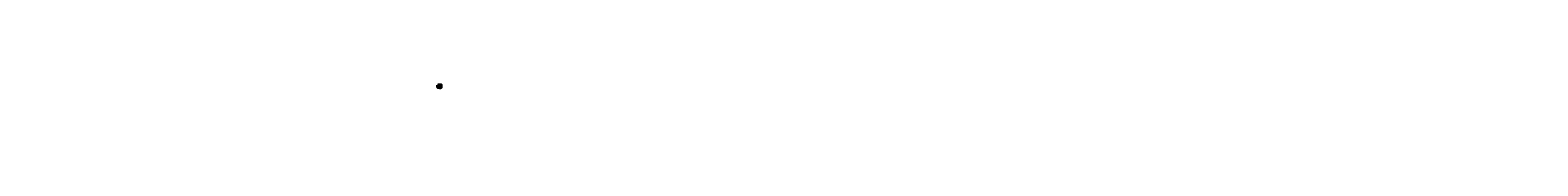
# Paper-space layout 'СО11' of a CAD drawing. Header units: millimetres. Extents: x -251634 to 540694, y -6316 to 23384.
# Tile 4 of 4: x -53552 to 144530, y -3093 to 297. Entities that reach past the tile are written whole.
import ezdxf
from ezdxf.enums import TextEntityAlignment as Align

# ---------------------------------------------------------------- set-up
doc = ezdxf.new("R2010")
doc.units = ezdxf.units.MM
doc.layers.add('....ТЕКСТ', color=7, linetype='Continuous', lineweight=15)
doc.layers.add('1', color=7, linetype='Continuous', lineweight=25)
doc.layers.add('RAMKA', color=7, linetype='Continuous')
doc.layers.add('Штампы', color=7, linetype='Continuous')
doc.styles.add('Arial Narrow', font='isocpeui.ttf')
doc.styles.add('GOST изосп', font='isocpeui.ttf')
doc.styles.add('ISOCPEUR', font='isocpeur.ttf', dxfattribs={"height": 250})
doc.styles.add('ISOCPEUR_I', font='isocpeui.ttf', dxfattribs={"height": 250})
doc.styles.add('Vedomost', font='isocpeur.ttf')
doc.styles.add('XREF1$0$Standard', font='isocpeur.ttf')

# ---------------------------------------------------------------- blocks, each defined once
blk = doc.blocks.new('*U61')
at = {"lineweight": 50}
for p, q in [((5, 155), (20, 155)), ((5, 155), (5, 90)), ((5, 90), (20, 90)), ((8, 5), (8, 90)), ((8, 65), (20, 65)), ((8, 30), (20, 30)), ((8, 5), (20, 5)), ((13, 5), (13, 90))]:
    blk.add_line(p, q, dxfattribs=at)
for p, q in [((10, 155), (10, 90)), ((10, 145), (20, 145)), ((10, 130), (20, 130)), ((10, 110), (20, 110)), ((15, 155), (15, 90))]:
    blk.add_line(p, q)
blk.add_lwpolyline([(0, 0), (420, 0), (420, 297), (0, 297)], close=True)
blk.add_lwpolyline([(20, 292), (415, 292), (415, 5), (20, 5)], close=True, dxfattribs=at)
at = {"style": 'XREF1$0$Standard'}
for s, p in [('Согласовано', (8, 102)), ('Взам.инв. N', (10, 78)), ('Подпись и дата', (10, 48)), ('Инв.N подл.', (10, 18))]:
    blk.add_text(s, height=2.5, rotation=90, dxfattribs=at).set_placement(p, align=Align.MIDDLE_CENTER)
blk.add_text('Формат', height=2.5, dxfattribs=at).set_placement((364, 2))
blk.add_text('А3', height=2.5, dxfattribs=at).set_placement((382, 2), align=Align.RIGHT)
blk = doc.blocks.new('*T80')
at = {"layer": 'RAMKA', "color": 0, "linetype": 'ByBlock', "lineweight": 30, "ltscale": 100, "transparency": 16777216}
for p, q in [((0, 0), (395, 0)), ((0, 0), (0, -45)), ((20, 0), (20, -45)), ((150, 0), (150, -45)), ((210, 0), (210, -45)), ((245, 0), (245, -45)), ((290, 0), (290, -45)), ((310, 0), (310, -45)), ((330, 0), (330, -45)), ((355, 0), (355, -45)), ((395, 0), (395, -45))]:
    blk.add_line(p, q, dxfattribs=at)
at = {"layer": 'RAMKA', "color": 0, "linetype": 'ByBlock', "lineweight": 20, "ltscale": 100, "transparency": 16777216}
for p, q in [((0, -34.76), (395, -34.76)), ((0, -45), (395, -45))]:
    blk.add_line(p, q, dxfattribs=at)
at = {"layer": 'RAMKA', "color": 0, "ltscale": 100, "transparency": 16777216, "char_height": 2.5, "attachment_point": 5}
for s, insert, width in [('{\\fISOCPEUR|b0|i0|c204|p34;\\C256;Позиция}', (10, -17.38), 17), ('{\\fISOCPEUR|b0|i0|c0|p34;1', (10, -39.88), 17), ('{\\fISOCPEUR|b0|i0|c204|p34;\\C256;Наименование и техническая характеристика}', (85, -17.38), 127), ('{\\fISOCPEUR|b0|i0|c0|p34;2', (85, -39.88), 127), ('{\\fISOCPEUR|b0|i0|c204|p34;\\C256;Тип\\fISOCPEUR|b0|i0|c0|p34;, \\fISOCPEUR|b0|i0|c204|p34;марка\\fISOCPEUR|b0|i0|c0|p34;, \\P\\fISOCPEUR|b0|i0|c204|p34;обозначение документа опросного листа}', (180, -17.38), 57), ('{\\fISOCPEUR|b0|i0|c0|p34;3', (180, -39.88), 57), ('{\\fISOCPEUR|b0|i0|c204|p34;\\C256;Код оборудования\\fISOCPEUR|b0|i0|c0|p34;,  \\fISOCPEUR|b0|i0|c204|p34;изделия\\fISOCPEUR|b0|i0|c0|p34;, \\fISOCPEUR|b0|i0|c204|p34;материала\\fISOCPEUR|b0|i0|c0|p34;.}', (227.5, -17.38), 32), ('{\\fISOCPEUR|b0|i0|c0|p34;4', (227.5, -39.88), 32), ('{\\fISOCPEUR|b0|i0|c204|p34;\\C256;Завод\\Pизготовитель}', (267.5, -17.38), 42), ('{\\fISOCPEUR|b0|i0|c0|p34;5', (267.5, -39.88), 42), ('{\\fISOCPEUR|b0|i0|c204|p34;\\C256;Единица изме\\fISOCPEUR|b0|i0|c0|p34;-\\P\\fISOCPEUR|b0|i0|c204|p34;рения}', (300, -17.38), 17), ('{\\fISOCPEUR|b0|i0|c0|p34;6', (300, -39.88), 17), ('{\\fISOCPEUR|b0|i0|c204|p34;\\C256;Коли\\fISOCPEUR|b0|i0|c0|p34;- \\fISOCPEUR|b0|i0|c204|p34;чество}', (320, -17.38), 17), ('{\\fISOCPEUR|b0|i0|c0|p34;7', (320, -39.88), 17), ('{\\fISOCPEUR|b0|i0|c204|p34;\\C256;Масса единицы}', (342.5, -17.38), 22), ('{\\fISOCPEUR|b0|i0|c0|p34;8', (342.5, -39.88), 22), ('{\\fISOCPEUR|b0|i0|c204|p34;\\C256;Примечание}', (375, -17.38), 37), ('{\\fISOCPEUR|b0|i0|c0|p34;9', (375, -39.88), 37)]:
    blk.add_mtext(s, dxfattribs=dict(at, insert=insert, width=width))
blk = doc.blocks.new('*T126')
at = {"layer": 'RAMKA', "color": 0, "linetype": 'ByBlock', "lineweight": 20, "ltscale": 100, "transparency": 16777216}
for p, q in [((0, 0), (210, 0)), ((245, 0), (395, 0)), ((0, -8), (210, -8)), ((0, -16), (210, -16)), ((0, -24), (395, -24)), ((0, -34), (395, -34)), ((0, -42), (395, -42)), ((0, -50), (395, -50)), ((0, -60), (395, -60)), ((0, -68), (395, -68)), ((0, -76), (395, -76)), ((0, -84), (395, -84)), ((0, -92), (395, -92)), ((0, -100), (395, -100)), ((0, -108), (395, -108)), ((0, -116), (395, -116)), ((0, -124), (395, -124)), ((0, -132), (395, -132)), ((0, -140), (395, -140)), ((0, -148), (395, -148)), ((0, -156), (395, -156)), ((245, -8), (395, -8)), ((245, -16), (395, -16))]:
    blk.add_line(p, q, dxfattribs=at)
at = {"layer": 'RAMKA', "color": 0, "linetype": 'ByBlock', "lineweight": 30, "ltscale": 100, "transparency": 16777216}
for p, q in [((0, 0), (0, -156)), ((20, 0), (20, -156)), ((150, 0), (150, -156)), ((210, 0), (210, -156)), ((245, 0), (245, -156)), ((290, 0), (290, -156)), ((310, 0), (310, -156)), ((330, 0), (330, -156)), ((355, 0), (355, -156)), ((395, 0), (395, -156))]:
    blk.add_line(p, q, dxfattribs=at)
at = {"layer": 'RAMKA', "color": 0, "linetype": 'ByBlock', "ltscale": 100, "transparency": 16777216}
for p, q in [((210, 0), (245, 0)), ((210, -8), (245, -8)), ((210, -16), (245, -16))]:
    blk.add_line(p, q, dxfattribs=at)
at = {"layer": 'RAMKA', "color": 0, "ltscale": 100, "transparency": 16777216}
for s, insert, char_height, width, attachment_point, style in [('{\\fISOCPEUR|b0|i0|c204|p34;1.10}', (10, -12), 2.5, 17, 5, 'Arial Narrow'), ('{\\fISOCPEUR|b0|i0|c204|p34;1.11}', (10, -20), 2.5, 17, 5, 'Arial Narrow'), ('{\\fISOCPEUR|b0|i0|c204|p34;1.12}', (10, -29), 2.5, 17, 5, 'Arial Narrow'), ('{\\fISOCPEUR|b0|i0|c204|p34;1.13}', (10, -38), 2.5, 17, 5, 'Arial Narrow'), ('{\\fISOCPEUR|b0|i0|c204|p34;1.14}', (10, -46), 2.5, 17, 5, 'Arial Narrow'), ('{\\fISOCPEUR|b0|i0|c204|p34;1.15}', (10, -55), 2.5, 17, 5, 'Arial Narrow'), ('{\\fISOCPEUR|b0|i0|c204|p34;1.16}', (10, -64), 2.5, 17, 5, 'Arial Narrow'), ('{\\fISOCPEUR|b0|i0|c204|p34;1.17}', (10, -72), 2.5, 17, 5, 'Arial Narrow'), ('{\\fISOCPEUR|b0|i0|c204|p34;1.18}', (10, -80), 2.5, 17, 5, 'Arial Narrow'), ('{\\fISOCPEUR|b0|i0|c204|p34;1.19}', (10, -88), 2.5, 17, 5, 'Arial Narrow'), ('{\\fISOCPEUR|b0|i0|c204|p34;1.9}', (10, -4), 3, 17, 5, 'ISOCPEUR_I'), ('{\\fISOCPEUR|b0|i0|c204|p34;2.1}', (10, -104), 2.5, 17, 5, 'Arial Narrow'), ('{\\fISOCPEUR|b0|i0|c204|p34;2.2}', (10, -112), 2.5, 17, 5, 'Arial Narrow'), ('{\\fISOCPEUR|b0|i0|c204|p34;2.3}', (10, -120), 2.5, 17, 5, 'Arial Narrow'), ('{\\fISOCPEUR|b0|i0|c204|p34;3.1}', (10, -136), 2.5, 17, 5, 'Arial Narrow'), ('{\\fISOCPEUR|b0|i0|c204|p34;3.2}', (10, -144), 2.5, 17, 5, 'Arial Narrow'), ('{\\fISOCPEUR|b0|i0|c204|p34;3.3}', (10, -152), 2.5, 17, 5, 'Arial Narrow'), ('{\\fISOCPEUR|b0|i0|c204|p34;2}', (10, -96), 2.5, 17, 5, 'Arial Narrow'), ('{\\fISOCPEUR|b0|i0|c204|p34;3}', (10, -128), 2.5, 17, 5, 'Arial Narrow'), ('{\\fISOCPEUR|b0|i0|c204|p34; Информационная розетка двойная RJ45 Кат.5е UTP.С лицевой панелью.Белая  Valena LIFE}', (22, -29), 2.5, 127, 4, 'Arial Narrow'), ('{\\fISOCPEUR|b0|i0|c204|p34; Розетка 2 x RJ 45 - Программа Mosaic - с рамкой и суппортом для DLP с крышкой 65 мм - категория 5е FTP - белый}', (22, -55), 2.5, 127, 4, 'Arial Narrow'), ('{\\fISOCPEUR|b0|i0|c204|p34; Заглушка 50x105 мм}', (22, -72), 2.5, 127, 4, 'Arial Narrow'), ('{\\fISOCPEUR|b0|i0|c204|p34; Оптический патч-корд  симплексный, SM, 0.5 м PC-TOP-652-SC/U-SC/U-0.5}', (22, -104), 2.5, 127, 4, 'Arial Narrow'), ('{\\fISOCPEUR|b0|i0|c204|p34; Труба ПВХ гибкая гофр. д.20мм, лёгкая с протяжкой, цвет серый}', (22, -136), 2.5, 127, 4, 'Arial Narrow'), ('{\\fISOCPEUR|b0|i0|c204|p34; Держатель с защелкой, д.20мм}', (22, -144), 2.5, 127, 4, 'Arial Narrow'), ('{\\fISOCPEUR|b0|i0|c204|p34; Саморез 4х30 мм с дюбелем V5}', (22, -152), 2.5, 127, 4, 'Arial Narrow'), ('{\\fISOCPEUR|b0|i0|c204|p34; Коммутатор доступа }', (22, -4), 2.5, 127, 4, 'Arial Narrow'), ('{\\fISOCPEUR|b0|i0|c204|p34;  SFP 1,25 GE модуль, 3 км, SM, 1 волокно, комплект TX/RX 1310/1550 SC, DDM }', (22, -12), 2.5, 127, 4, 'Arial Narrow'), ('{\\fISOCPEUR|b0|i0|c204|p34; IP-Телефон }', (22, -20), 2.5, 127, 4, 'Arial Narrow'), ('{\\fISOCPEUR|b0|i0|c204|p34; Монтажная коробка для полых стен, 40мм}', (22, -38), 2.5, 127, 4, 'Arial Narrow'), ('{\\fISOCPEUR|b0|i0|c204|p34; Рамка одноместная \\fISOCPEUR|b0|i0|c0|p34;Valena}', (22, -46), 2.5, 127, 4, 'Arial Narrow'), ('{\\fISOCPEUR|b0|i0|c204|p34; Кабель-канал DLP 50x105 - 1 секция - 1 крышка 65 мм}', (22, -64), 2.5, 127, 4, 'Arial Narrow'), ('{\\fISOCPEUR|b0|i0|c204|p34; Плоский угол}', (22, -80), 2.5, 127, 4, 'Arial Narrow'), ('{\\fISOCPEUR|b0|i0|c204|p34; Внутренний угол }', (22, -88), 2.5, 127, 4, 'Arial Narrow'), ('{\\fISOCPEUR|b0|i0|c204|p34;  \\LКабель:}', (22, -96), 2.5, 127, 4, 'Arial Narrow'), ('{\\fISOCPEUR|b0|i0|c204|p34; Кабель витая пара Standart UTP cat. 5e 4x2xAWG24 Cu LSZH, 305м}', (22, -112), 2.5, 127, 4, 'Arial Narrow'), ('{\\fISOCPEUR|b0|i0|c204|p34; Патч-корд RJ45-RJ45, кат. 5е, UTP, длина 1 м}', (22, -120), 2.5, 127, 4, 'Arial Narrow'), ('{\\fISOCPEUR|b0|i0|c204|p34;\\L  Материалы:}', (22, -128), 2.5, 127, 4, 'Arial Narrow'), ('{\\fISOCPEUR|b0|i0|c204|p34; FH-SB3512CDS3 / FH-SB5312CDS3}', (180, -12), 2.5, 57, 5, 'Arial Narrow'), ('{\\fISOCPEUR|b0|i0|c204|p34;TL-SG1428PE}', (180, -4), 2.5, 57, 5, 'Arial Narrow'), ('{\\fISOCPEUR|b0|i0|c204|p34;VP-15}', (180, -20), 2.5, 57, 5, 'Arial Narrow'), ('{\\fISOCPEUR|b0|i0|c204|p34;CM06521}', (228, -152), 3, 32, 5, 'Vedomost'), ('{\\fISOCPEUR|b0|i0|c204|p34;754007}', (228, -46), 3, 32, 5, 'Vedomost'), ('{\\fISOCPEUR|b0|i0|c204|p34; 753441}', (228, -29), 2.5, 32, 5, 'Arial Narrow'), ('{\\fISOCPEUR|b0|i0|c204|p34;080041}', (228, -38), 2.5, 32, 5, 'Arial Narrow'), ('{\\fISOCPEUR|b0|i0|c204|p34;078673}', (228, -55), 2.5, 32, 5, 'Arial Narrow'), ('{\\fISOCPEUR|b0|i0|c204|p34;91925', (228, -136), 3, 32, 5, 'Vedomost'), ('{\\fISOCPEUR|b0|i0|c204|p34;51025', (228, -144), 3, 32, 5, 'Vedomost'), ('{\\fISOCPEUR|b0|i0|c204|p34;10429', (228, -64), 2.5, 32, 5, 'Arial Narrow'), ('{\\fISOCPEUR|b0|i0|c204|p34;10700', (228, -72), 2.5, 32, 5, 'Arial Narrow'), ('{\\fISOCPEUR|b0|i0|c204|p34;10786', (228, -80), 2.5, 32, 5, 'Arial Narrow'), ('{\\fISOCPEUR|b0|i0|c204|p34;10605', (228, -88), 2.5, 32, 5, 'Arial Narrow'), ('{\\fISOCPEUR|b0|i0|c0|p34;Legrand}', (268, -29), 2.5, 42, 5, 'Arial Narrow'), ('{\\fISOCPEUR|b0|i0|c0|p34;Legrand}', (268, -38), 2.5, 42, 5, 'Arial Narrow'), ('{\\fISOCPEUR|b0|i0|c0|p34;Legrand}', (268, -46), 2.5, 42, 5, 'Arial Narrow'), ('{\\fISOCPEUR|b0|i0|c0|p34;Legrand}', (268, -55), 2.5, 42, 5, 'Arial Narrow'), ('{\\fISOCPEUR|b0|i0|c0|p34;Legrand}', (268, -64), 2.5, 42, 5, 'Arial Narrow'), ('{\\fISOCPEUR|b0|i0|c0|p34;Legrand}', (268, -72), 2.5, 42, 5, 'Arial Narrow'), ('{\\fISOCPEUR|b0|i0|c0|p34;Legrand}', (268, -80), 2.5, 42, 5, 'Arial Narrow'), ('{\\fISOCPEUR|b0|i0|c0|p34;Legrand}', (268, -88), 2.5, 42, 5, 'Arial Narrow'), ('{\\fISOCPEUR|b0|i0|c0|p34;Legrand}', (268, -112), 2.5, 42, 5, 'Arial Narrow'), ('{\\fISOCPEUR|b0|i0|c0|p34;Legrand}', (268, -120), 2.5, 42, 5, 'Arial Narrow'), ('{\\fISOCPEUR|b0|i0|c204|p34;TP-Link}', (268, -4), 2.5, 42, 5, 'Arial Narrow'), ('{\\fISOCPEUR|b0|i0|c204|p34; TopLAN}', (268, -104), 2.5, 42, 5, 'Arial Narrow'), ('{\\fISOCPEUR|b0|i0|c204|p34;Eltex}', (268, -12), 2.5, 42, 5, 'Arial Narrow'), ('{\\fISOCPEUR|b0|i0|c204|p34;Eltex}', (268, -20), 2.5, 42, 5, 'Arial Narrow'), ('{\\fISOCPEUR|b0|i0|c0|p34;DKC}', (268, -136), 3, 42, 5, 'Vedomost'), ('{\\fISOCPEUR|b0|i0|c0|p34;DKC}', (268, -144), 3, 42, 5, 'Vedomost'), ('{\\fISOCPEUR|b0|i0|c0|p34;DKC}', (268, -152), 3, 42, 5, 'Vedomost'), ('{\\fISOCPEUR|b0|i0|c204|p34;шт}', (300, -4), 2.5, 17, 5, 'Arial Narrow'), ('{\\fISOCPEUR|b0|i0|c204|p34;шт}', (300, -12), 2.5, 17, 5, 'Arial Narrow'), ('{\\fISOCPEUR|b0|i0|c204|p34;шт}', (300, -20), 2.5, 17, 5, 'Arial Narrow'), ('{\\fISOCPEUR|b0|i0|c204|p34;шт}', (300, -29), 3, 17, 5, 'Vedomost'), ('{\\fISOCPEUR|b0|i0|c204|p34;шт}', (300, -38), 3, 17, 5, 'Vedomost'), ('{\\fISOCPEUR|b0|i0|c204|p34;шт}', (300, -46), 3, 17, 5, 'Vedomost'), ('{\\fISOCPEUR|b0|i0|c204|p34;шт}', (300, -55), 3, 17, 5, 'Vedomost'), ('{\\fISOCPEUR|b0|i0|c204|p34;шт}', (300, -72), 3, 17, 5, 'Vedomost'), ('{\\fISOCPEUR|b0|i0|c204|p34;шт}', (300, -80), 3, 17, 5, 'Vedomost'), ('{\\fISOCPEUR|b0|i0|c204|p34;шт}', (300, -88), 3, 17, 5, 'Vedomost'), ('{\\fISOCPEUR|b0|i0|c204|p34;шт}', (300, -104), 2.5, 17, 5, 'Arial Narrow'), ('{\\fISOCPEUR|b0|i0|c204|p34;шт}', (300, -112), 2.5, 17, 5, 'Arial Narrow'), ('{\\fISOCPEUR|b0|i0|c204|p34;шт}', (300, -120), 2.5, 17, 5, 'Arial Narrow'), ('{\\fISOCPEUR|b0|i0|c204|p34;шт}', (300, -144), 3, 17, 5, 'Vedomost'), ('{\\fISOCPEUR|b0|i0|c204|p34;шт}', (300, -152), 3, 17, 5, 'Vedomost'), ('{\\fISOCPEUR|b0|i0|c204|p34;м}', (300, -64), 3, 17, 5, 'Vedomost'), ('{\\fISOCPEUR|b0|i0|c204|p34;м}', (300, -136), 3, 17, 5, 'Vedomost'), ('600', (320, -136), 3, 17, 5, 'Vedomost'), ('600', (320, -144), 3, 17, 5, 'Vedomost'), ('600', (320, -152), 3, 17, 5, 'Vedomost'), ('12', (320, -64), 3, 17, 5, 'Vedomost'), ('{\\fISOCPEUR|b0|i0|c204|p34;11}', (320, -120), 2.5, 17, 5, 'Arial Narrow'), ('{\\fISOCPEUR|b0|i0|c204|p34;1}', (320, -4), 2.5, 17, 5, 'Arial Narrow'), ('{\\fISOCPEUR|b0|i0|c204|p34;1}', (320, -12), 2.5, 17, 5, 'Arial Narrow'), ('{\\fISOCPEUR|b0|i0|c204|p34;6}', (320, -20), 2.5, 17, 5, 'Arial Narrow'), ('1', (320, -29), 3, 17, 5, 'Vedomost'), ('1', (320, -38), 3, 17, 5, 'Vedomost'), ('5', (320, -46), 3, 17, 5, 'Vedomost'), ('5', (320, -55), 3, 17, 5, 'Vedomost'), ('6', (320, -72), 3, 17, 5, 'Vedomost'), ('5', (320, -80), 3, 17, 5, 'Vedomost'), ('6', (320, -88), 3, 17, 5, 'Vedomost'), ('{\\fISOCPEUR|b0|i0|c204|p34;1}', (320, -104), 2.5, 17, 5, 'Arial Narrow'), ('{\\fISOCPEUR|b0|i0|c204|p34;2}', (320, -112), 2.5, 17, 5, 'Arial Narrow')]:
    blk.add_mtext(s, dxfattribs=dict(at, insert=insert, char_height=char_height, width=width, attachment_point=attachment_point, style=style))

psp = doc.layouts.new('СО11')

# ---------------------------------------------------------------- linework, layer by layer
at = {"layer": '....ТЕКСТ', "lineweight": 50}
for p, q in [((230, 20), (295, 20)), ((230, 20), (230, 5)), ((295, 10), (230, 10)), ((230, 5), (415, 5)), ((415, 5), (230, 5)), ((240, 20), (240, 5)), ((250, 20), (250, 5)), ((260, 20), (260, 5)), ((270, 20), (270, 5)), ((285, 20), (285, 5)), ((295, 20), (415, 20)), ((295, 20), (295, 5)), ((400, 20), (400, 5)), ((400, 15), (415, 15)), ((415, 20), (415, 5))]:
    psp.add_line(p, q, dxfattribs=at)
at = {"layer": '....ТЕКСТ'}
for p, q in [((230, 15), (295, 15)), ((230, 10), (295, 10))]:
    psp.add_line(p, q, dxfattribs=at)
at = {"layer": '1', "linetype": 'Continuous', "lineweight": 60, "ltscale": 100}
psp.add_lwpolyline([(230, 5), (415, 5)], dxfattribs=at)
psp.add_lwpolyline([(230, 5), (415, 5)], dxfattribs=at)

# ---------------------------------------------------------------- block references
for name, p in [('*T80', (20, 292)), ('*T126', (20, 247))]:
    psp.add_blockref(name, p)
at = {"layer": 'Штампы', "color": 7}
psp.add_blockref('*U61', (0, 0), dxfattribs=at)

# ---------------------------------------------------------------- texts
at = {"layer": '....ТЕКСТ', "lineweight": 0, "ltscale": 100, "style": 'ISOCPEUR'}
psp.add_text('Лист', height=2.5, dxfattribs=at).set_placement((407, 18), align=Align.MIDDLE_CENTER)
at = {"lineweight": 0, "ltscale": 100, "style": 'ISOCPEUR'}
for s, insert, char_height, width, attachment_point in [(' Изм.', (230, 9), 2.5, 8.69, 1), ('\\pi0.5;{\\T0.92;Кол.уч.}', (240, 9), 2.5, 10, 1), (' Лист', (250, 9), 2.5, 9.8, 1), ('\\pi0.8;{\\T0.85;№ Док.}', (260, 9), 2.5, 10, 1), (' Подпись', (270, 9), 2.5, 14.14, 1), (' Дата', (285, 9), 2.5, 9.8, 1), ('{\\fISOCPEUR|b0|i1|c204|p34;422-05/2022-ИОС5.СО1}', (355, 13), 3.5, 120, 5)]:
    psp.add_mtext(s, dxfattribs=dict(at, insert=insert, char_height=char_height, width=width, attachment_point=attachment_point))
at = {"layer": '1', "insert": (-220443, -1646), "char_height": 250, "attachment_point": 1, "style": 'GOST изосп'}
psp.add_mtext_dynamic_manual_height_columns('\\pi94.53719;{\\H0.91667x;Красноярский край, Курагинский район, пос. Кошурниково, \\P\\pi3042.89861;ул. Горького, д. 7А}', width=8985.98, gutter_width=1250, heights=[0], dxfattribs=at)
at = {"layer": 'Штампы', "insert": (407, 10), "char_height": 2.5, "width": 15, "attachment_point": 5, "style": 'ISOCPEUR'}
psp.add_mtext('\\pi-28;{\\C0;2}', dxfattribs=at)

doc.saveas('drawing.dxf')
